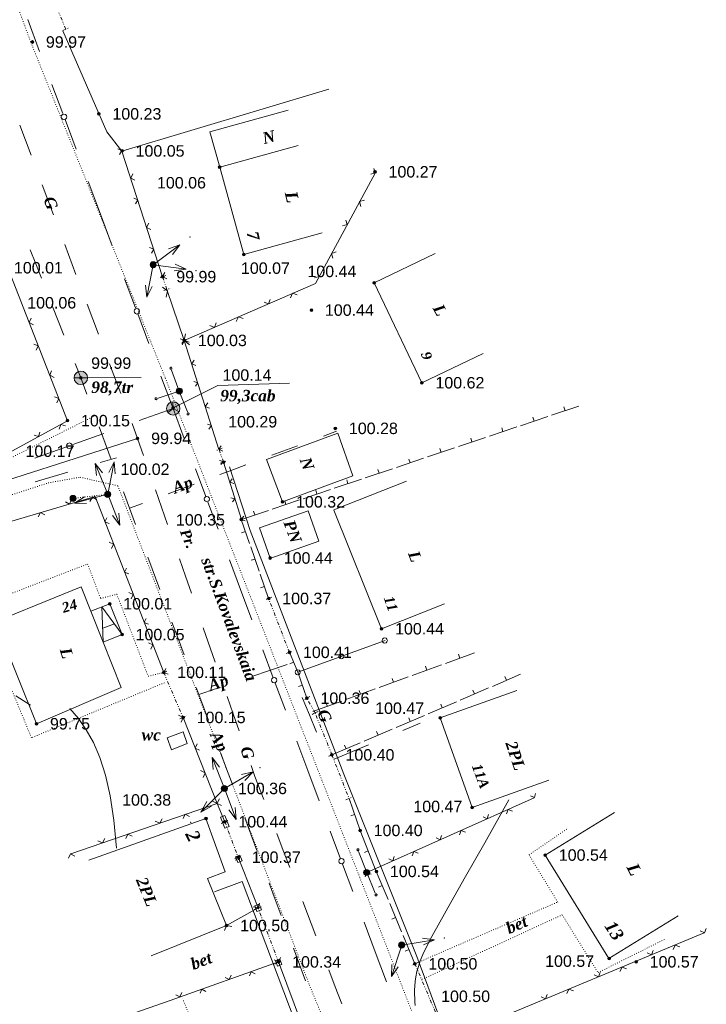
# Model space of a CAD drawing. Header units: millimetres. Extents: x 9396 to 25236, y 15106 to 31102.
# Tile 138 of 256: x 11531 to 11632, y 16259 to 16405. Entities that reach past the tile are written whole.
import ezdxf
from ezdxf.enums import TextEntityAlignment as Align

# ---------------------------------------------------------------- set-up
doc = ezdxf.new("R2010")
doc.units = ezdxf.units.MM
for name, pattern in [('DIVIDE', [1.25, 0.5, -0.25, 0, -0.25, 0, -0.25]), ('DOT', [0.25, 0, -0.25]), ('HIDDEN', [0.375, 0.25, -0.125])]:
    doc.linetypes.add(name, pattern=pattern)
for name, color, linetype, lineweight, true_color in [('1001010', 7, 'Continuous', 9, 0x000000), ('10010110', 7, 'Continuous', 20, 0xa25100), ('1006010', 7, 'DOT', 9, 0x000000), ('1060000', 7, 'Continuous', 9, 0x000000), ('1070000', 7, 'DOT', 9, 0x000000), ('2030012', 7, 'Continuous', 9, 0x000000), ('21100200', 7, 'HIDDEN', 0, 0x800080), ('3000105', 7, 'DIVIDE', 9, 0x000000), ('3000113', 7, 'Continuous', 9, 0x000000), ('3000130', 7, 'Continuous', 9, 0x000000), ('3000140', 7, 'Continuous', 9, 0x000000), ('3000220', 7, 'Continuous', 9, 0x000000), ('3000260', 7, 'Continuous', 9, 0x000000), ('5010210', 7, 'Continuous', 20, 0x008000), ('5010420', 7, 'Continuous', 9, 0x000000), ('6011210', 1, 'Continuous', 9, 0xff0000), ('8010110', 7, 'Continuous', 20, 0x0080ff), ('8010120', 7, 'Continuous', 20, 0x0080ff), ('9010110', 7, 'Continuous', 9, 0x000000), ('9010120', 7, 'Continuous', 20, 0x000000), ('9010200', 7, 'Continuous', 9, 0x000000)]:
    doc.layers.add(name, color=color, linetype=linetype, lineweight=lineweight, true_color=true_color)
doc.styles.add('1', font='timesbi.ttf', dxfattribs={"height": 0.00127})
doc.styles.add('10', font='timesbi.ttf', dxfattribs={"height": 0.001481})
doc.styles.add('12', font='timesbi.ttf', dxfattribs={"height": 0.001693})
doc.styles.add('2', font='timesbi.ttf', dxfattribs={"height": 0.001693})
doc.styles.add('3', font='timesbi.ttf', dxfattribs={"height": 0.001693})
doc.styles.add('9', font='timesbi.ttf', dxfattribs={"height": 0.001693})
doc.styles.add('F2', font='arial.ttf', dxfattribs={"height": 0.001693})

# ---------------------------------------------------------------- blocks, each defined once
blk = doc.blocks.new('SYMBOL21100200')
at = {"true_color": 0x800080}
h = blk.add_hatch(color=216, dxfattribs=at)
edge = h.paths.add_edge_path()
edge.add_arc((0, 0), 0.1, 0, 360)
at = {"color": 216, "linetype": 'Continuous', "lineweight": 0, "true_color": 0x800080}
blk.add_circle((0, 0), 0.1, dxfattribs=at)
blk = doc.blocks.new('SYMBOL9010200')
at = {"true_color": 0xffffff}
h = blk.add_hatch(color=7, dxfattribs=at)
edge = h.paths.add_edge_path()
edge.add_arc((0.01, 0), 0.495, 0, 360)
at = {"color": 18, "linetype": 'Continuous', "lineweight": 0, "true_color": 0x000000, "flags": 128}
for points in [[(0.0025, 0.0025), (-0.3845, -0.3005)], [(0.0025, 0.007), (-0.007, 0.495)], [(0.005, 0), (0.44, -0.238)]]:
    blk.add_lwpolyline(points, dxfattribs=at)
at = {"color": 18, "linetype": 'Continuous', "lineweight": 0, "true_color": 0x000000}
blk.add_circle((0.01, 0), 0.495, dxfattribs=at)
blk = doc.blocks.new('SYMBOL5010420')
at = {"true_color": 0xffffff}
h = blk.add_hatch(color=7, dxfattribs=at)
edge = h.paths.add_edge_path()
edge.add_arc((0, 0), 0.5, 0, 360)
at = {"color": 18, "linetype": 'Continuous', "lineweight": 9, "true_color": 0x000000, "flags": 128}
blk.add_lwpolyline([(-0.5, 0), (0.5, 0)], dxfattribs=at)
at = {"color": 18, "linetype": 'Continuous', "lineweight": 9, "true_color": 0x000000}
blk.add_circle((0, 0), 0.5, dxfattribs=at)
blk = doc.blocks.new('SYMBOL2030012')
at = {"true_color": 0xffffff}
h = blk.add_hatch(color=7, dxfattribs=at)
edge = h.paths.add_edge_path()
edge.add_arc((0, 0), 0.225, 0, 360)
at = {"true_color": 0x000000}
h = blk.add_hatch(color=18, dxfattribs=at)
edge = h.paths.add_edge_path()
edge.add_arc((0, 0), 0.05, 0, 360)
at = {"color": 18, "linetype": 'Continuous', "lineweight": 0, "true_color": 0x000000}
for radius in [0.225, 0.05]:
    blk.add_circle((0, 0), radius, dxfattribs=at)

msp = doc.modelspace()

# ---------------------------------------------------------------- linework, layer by layer
at = {"layer": '1001010', "color": 253}
for p, q in [((11571.91, 16386.1), (11560.35, 16382.9)), ((11560.35, 16382.9), (11563.92, 16369.96)), ((11575.49, 16373.16), (11563.92, 16369.96)), ((11539.84, 16351.74), (11548.77, 16351.8)), ((11577.21, 16332.25), (11587.93, 16336.48)), ((11584.24, 16314.66), (11577.19, 16332.21)), ((11567.8, 16325.11), (11566.23, 16329.6)), ((11574.98, 16327.62), (11567.73, 16325.07)), ((11544.11, 16318.36), (11541.32, 16317.25)), ((11541.32, 16317.25), (11543.13, 16312.69)), ((11545.92, 16313.8), (11544.11, 16318.36)), ((11593.55, 16318.33), (11584.24, 16314.66)), ((11533.24, 16300.74), (11527.21, 16315.75)), ((11543.08, 16314.74), (11544.83, 16315.38)), ((11545.92, 16313.8), (11543.13, 16312.69)), ((11543.13, 16312.69), (11545.79, 16306)), ((11533.28, 16300.62), (11545.79, 16306)), ((11558.31, 16286.62), (11541, 16280.44)), ((11561.15, 16278.72), (11558.31, 16286.62)), ((11561.15, 16278.72), (11558.55, 16277.76)), ((11561.35, 16270.8), (11558.55, 16277.76)), ((11561.35, 16270.8), (11550.22, 16266.32))]:
    msp.add_line(p, q, dxfattribs=at)
for points in [[(11570.47, 16391.3, 0), (11558.91, 16388.1, 0), (11560.35, 16382.9, 0)], [(11599.23, 16355.34, 0), (11590.21, 16351.03, 0), (11583.14, 16365.79, 0), (11592.16, 16370.11, 0)], [(11569.61, 16333.41, 0), (11567.27, 16339.68, 0), (11577.77, 16343.57, 0)], [(11577.77, 16343.57, 0), (11580.02, 16337.25, 0), (11569.61, 16333.41, 0)], [(11574.98, 16327.62, 0), (11573.41, 16332.11, 0), (11566.23, 16329.6, 0)], [(11523.66, 16314.28, 0), (11539.88, 16320.87, 0), (11541.32, 16317.25, 0)], [(11545.92, 16313.8, 0), (11542.96, 16317.89, 0), (11543.13, 16312.69, 0)], [(11608.95, 16292.26, 0), (11597.64, 16288.23, 0), (11592.92, 16301.49, 0), (11604.22, 16305.52, 0)], [(11553.25, 16296.79, 0), (11552.57, 16298.55, 0), (11554.96, 16299.42, 0)], [(11554.96, 16299.42, 0), (11555.56, 16297.71, 0), (11553.25, 16296.79, 0)], [(11628.05, 16272.24, 0), (11617.83, 16265.94, 0), (11608.42, 16281.22, 0), (11618.63, 16287.52, 0)]]:
    msp.add_polyline3d(points, dxfattribs=at)
at = {"layer": '10010110'}
for points in [[(11530.25, 16304.76, 0), (11532.41, 16303.39, 0)], [(11538.23, 16302.86, 0), (11539.48, 16301.4, 0), (11540.64, 16299.74, 0), (11541.71, 16297.84, 0), (11542.66, 16295.61, 0), (11543.49, 16293.01, 0), (11544.18, 16289.95, 0), (11544.73, 16286.37, 0), (11545.11, 16282.22, 0)], [(11603.05, 16289.36, 0), (11599.49, 16283.04, 0), (11596.66, 16278.04, 0), (11594.49, 16274.19, 0), (11592.86, 16271.29, 0), (11591.69, 16269.16, 0), (11590.88, 16267.63, 0), (11590.34, 16266.5, 0), (11589.97, 16265.6, 0), (11589.69, 16264.77, 0), (11589.47, 16263.99, 0), (11589.32, 16263.24, 0), (11589.21, 16262.54, 0), (11589.15, 16261.87, 0), (11589.12, 16261.23, 0), (11589.12, 16260.63, 0), (11589.14, 16260.06, 0), (11589.17, 16259.52, 0), (11589.22, 16258.98, 0)]]:
    msp.add_polyline3d(points, dxfattribs=at)
at = {"layer": '1006010', "color": 253}
msp.add_line((11538.69, 16333.93), (11543.82, 16334.53), dxfattribs=at)
at = {"layer": '1060000', "color": 253}
msp.add_polyline3d([(11553.47, 16347.33, 0), (11560.07, 16350.62, 0), (11570.66, 16350.96, 0)], dxfattribs=at)
at = {"layer": '1070000', "color": 253}
for p, q in [((11581.03, 16277.9), (11552.27, 16351.81)), ((11545.31, 16335.78), (11573.61, 16261.97)), ((11520.29, 16316.3), (11540.84, 16324.23)), ((11613.36, 16194.61), (11581.03, 16277.9)), ((11607.54, 16179), (11573.61, 16261.97))]:
    msp.add_line(p, q, dxfattribs=at)
for points in [[(11552.27, 16351.81, 0), (11532.43, 16401.41, 0), (11521.68, 16430.48, 0)], [(11541.81, 16346.08, 0), (11526.06, 16338.21, 0), (11503.35, 16330.94, 0), (11456.12, 16316.3, 0)], [(11516.4, 16330.14, 0), (11535.03, 16336.22, 0), (11539.73, 16337.06, 0), (11545.31, 16335.78, 0)], [(11540.84, 16324.23, 0), (11542.76, 16319.13, 0), (11545.15, 16319.77, 0), (11549.78, 16307.64, 0), (11552.07, 16308.21, 0)], [(11552.17, 16306.68, 0), (11532.55, 16298.55, 0), (11529.2, 16306.68, 0), (11526.16, 16307, 0), (11523.93, 16307.16, 0)], [(11589.17, 16265.15, 0), (11610.26, 16274.27, 0), (11606.03, 16281.23, 0), (11611.66, 16285.12, 0)], [(11590.22, 16262.85, 0), (11610.92, 16272.37, 0), (11616.22, 16263.84, 0), (11626.15, 16268.81, 0)], [(11574.24, 16251.44, 0), (11559.92, 16247.26, 0), (11554.89, 16259.96, 0)]]:
    msp.add_polyline3d(points, dxfattribs=at)
at = {"layer": '3000105', "color": 253}
for p, q in [((11537.63, 16403.27, 1.13), (11534.48, 16410.63, 9.51)), ((11537.17, 16403.07, 5.32), (11538.18, 16403.5, 5.32)), ((11552.38, 16366.86), (11551.34, 16366.5)), ((11552.56, 16364.81), (11551.91, 16366.69)), ((11552.09, 16364.64), (11553.13, 16365)), ((11560.7, 16341.34), (11559.67, 16340.96)), ((11560.91, 16339.3), (11560.23, 16341.17)), ((11560.44, 16339.13), (11561.47, 16339.5)), ((11568.02, 16319.33), (11567, 16318.93)), ((11570.64, 16311.18), (11567.56, 16319.15)), ((11570.17, 16311), (11571.2, 16311.4)), ((11552.53, 16308.41), (11551.52, 16307.98)), ((11552.07, 16308.21), (11554.94, 16301.55)), ((11573.65, 16304.63), (11572.69, 16304.1)), ((11574.42, 16302.23), (11573.21, 16304.39)), ((11554.48, 16301.35), (11555.49, 16301.79)), ((11574.89, 16302.42), (11573.86, 16302.01)), ((11573.99, 16301.99), (11574.94, 16302.52)), ((11576.92, 16296.02), (11574.42, 16302.23)), ((11577.39, 16296.21), (11576.36, 16295.81)), ((11576.46, 16295.84), (11577.48, 16296.25)), ((11576.92, 16296.02), (11579.44, 16289.58)), ((11578.97, 16289.4), (11579.99, 16289.8)), ((11561.56, 16286.3), (11560.53, 16285.92)), ((11561.1, 16286.13), (11563.07, 16280.89)), ((11562.6, 16280.71), (11563.63, 16281.1)), ((11566.48, 16273.58), (11565.45, 16273.19)), ((11569.03, 16265.42), (11566.01, 16273.4)), ((11568.56, 16265.24), (11569.59, 16265.63)), ((11589.63, 16265.34), (11588.61, 16264.91)), ((11589.17, 16265.15), (11592.98, 16256.15))]:
    msp.add_line(p, q, dxfattribs=at)
at = {"layer": '3000113', "color": 253}
msp.add_polyline3d([(11537.16, 16403.03, 9.51), (11543.69, 16388.1, 9.51), (11545.91, 16385.27, 9.51), (11576.47, 16394.41, 9.51)], dxfattribs=at)
at = {"layer": '3000130', "color": 253}
for p, q in [((11561.1, 16286.13), (11559.96, 16288.86)), ((11560.54, 16285.9), (11560.77, 16286)), ((11566.01, 16273.4), (11563.07, 16280.89)), ((11562.61, 16280.44), (11562.84, 16280.53)), ((11565.45, 16273.18), (11565.69, 16273.27)), ((11568.5, 16265.11), (11568.74, 16265.2)), ((11574.24, 16251.44), (11569.03, 16265.42))]:
    msp.add_line(p, q, dxfattribs=at)
for points in [[(11561.75, 16285.46, 0), (11561.08, 16287.07, 0), (11560.44, 16286.8, 0), (11561.1, 16285.19, 0), (11561.75, 16285.46, 0)], [(11561.09, 16285.94, 0), (11561.19, 16285.97, 0), (11561.26, 16286.04, 0), (11561.28, 16286.13, 0), (11561.26, 16286.23, 0), (11561.19, 16286.29, 0), (11561.09, 16286.32, 0), (11561, 16286.29, 0), (11560.93, 16286.23, 0), (11560.91, 16286.13, 0), (11560.93, 16286.04, 0), (11561, 16285.97, 0), (11561.09, 16285.94, 0)], [(11563.66, 16280.36, 0), (11563.32, 16281.21, 0), (11562.67, 16280.95, 0), (11563, 16280.1, 0), (11563.66, 16280.36, 0)], [(11563.16, 16280.54, 0), (11563.22, 16280.55, 0), (11563.26, 16280.6, 0), (11563.28, 16280.65, 0), (11563.26, 16280.71, 0), (11563.22, 16280.76, 0), (11563.16, 16280.77, 0), (11563.11, 16280.76, 0), (11563.06, 16280.71, 0), (11563.05, 16280.65, 0), (11563.06, 16280.6, 0), (11563.11, 16280.55, 0), (11563.16, 16280.54, 0)], [(11566.5, 16273.11, 0), (11566.17, 16273.95, 0), (11565.52, 16273.7, 0), (11565.85, 16272.85, 0), (11566.5, 16273.11, 0)], [(11566.01, 16273.29, 0), (11566.07, 16273.3, 0), (11566.11, 16273.34, 0), (11566.13, 16273.4, 0), (11566.11, 16273.46, 0), (11566.07, 16273.5, 0), (11566.01, 16273.52, 0), (11565.95, 16273.5, 0), (11565.91, 16273.46, 0), (11565.9, 16273.4, 0), (11565.91, 16273.34, 0), (11565.95, 16273.3, 0), (11566.01, 16273.29, 0)], [(11569.54, 16265.04, 0), (11569.24, 16265.85, 0), (11568.59, 16265.6, 0), (11568.89, 16264.79, 0), (11569.54, 16265.04, 0)], [(11569.07, 16265.21, 0), (11569.12, 16265.22, 0), (11569.16, 16265.27, 0), (11569.18, 16265.32, 0), (11569.16, 16265.38, 0), (11569.12, 16265.42, 0), (11569.07, 16265.43, 0), (11569.01, 16265.42, 0), (11568.97, 16265.38, 0), (11568.95, 16265.32, 0), (11568.97, 16265.27, 0), (11569.01, 16265.22, 0), (11569.07, 16265.21, 0)]]:
    msp.add_polyline3d(points, close=True, dxfattribs=at)
at = {"layer": '3000140', "color": 253}
msp.add_line((11571.88, 16308.23), (11584.79, 16312.94), dxfattribs=at)
for points in [[(11584.73, 16312.55, 0), (11584.92, 16312.6, 0), (11585.05, 16312.74, 0), (11585.1, 16312.92, 0), (11585.05, 16313.11, 0), (11584.92, 16313.25, 0), (11584.73, 16313.3, 0), (11584.54, 16313.25, 0), (11584.4, 16313.11, 0), (11584.35, 16312.92, 0), (11584.4, 16312.74, 0), (11584.54, 16312.6, 0), (11584.73, 16312.55, 0)], [(11578.3, 16310.2, 0), (11578.49, 16310.25, 0), (11578.63, 16310.39, 0), (11578.68, 16310.58, 0), (11578.63, 16310.76, 0), (11578.49, 16310.9, 0), (11578.3, 16310.95, 0), (11578.12, 16310.9, 0), (11577.98, 16310.76, 0), (11577.93, 16310.58, 0), (11577.98, 16310.39, 0), (11578.12, 16310.25, 0), (11578.3, 16310.2, 0)], [(11571.88, 16307.86, 0), (11572.07, 16307.91, 0), (11572.2, 16308.04, 0), (11572.25, 16308.23, 0), (11572.2, 16308.42, 0), (11572.07, 16308.56, 0), (11571.88, 16308.61, 0), (11571.69, 16308.56, 0), (11571.55, 16308.42, 0), (11571.5, 16308.23, 0), (11571.55, 16308.04, 0), (11571.69, 16307.91, 0), (11571.88, 16307.86, 0)]]:
    msp.add_polyline3d(points, close=True, dxfattribs=at)
at = {"layer": '3000220', "color": 253}
for p, q in [((11609.33, 16346.22), (11613.36, 16347.57)), ((11611.34, 16346.89), (11611.15, 16347.46)), ((11604.75, 16344.67), (11608.78, 16346.03)), ((11606.76, 16345.35), (11606.57, 16345.92)), ((11600.17, 16343.13), (11604.2, 16344.49)), ((11602.18, 16343.81), (11601.99, 16344.38)), ((11595.59, 16341.59), (11599.62, 16342.95)), ((11597.6, 16342.27), (11597.41, 16342.84)), ((11591.01, 16340.05), (11595.04, 16341.41)), ((11593.03, 16340.73), (11592.83, 16341.3)), ((11586.43, 16338.51), (11590.46, 16339.86)), ((11588.45, 16339.18), (11588.25, 16339.75)), ((11581.85, 16336.96), (11585.88, 16338.32)), ((11583.87, 16337.64), (11583.68, 16338.21)), ((11577.27, 16335.42), (11581.3, 16336.78)), ((11579.29, 16336.1), (11579.1, 16336.67)), ((11572.69, 16333.88), (11576.72, 16335.24)), ((11574.71, 16334.56), (11574.52, 16335.13)), ((11568.11, 16332.34), (11572.14, 16333.7)), ((11570.13, 16333.02), (11569.94, 16333.59)), ((11563.54, 16330.8), (11567.56, 16332.15)), ((11565.55, 16331.48), (11565.36, 16332.04)), ((11564.76, 16327.24), (11563.53, 16330.8)), ((11564.15, 16329.02), (11563.58, 16328.82)), ((11566.16, 16323.19), (11564.93, 16326.75)), ((11565.55, 16324.97), (11564.98, 16324.78)), ((11567.56, 16319.15), (11566.33, 16322.71)), ((11566.94, 16320.93), (11566.38, 16320.73)), ((11571.88, 16308.23), (11570.64, 16311.19)), ((11593.67, 16309.54, 3), (11597.98, 16311.11, 3)), ((11595.82, 16310.33, 3), (11595.62, 16310.89, 3)), ((11571.26, 16309.71), (11570.71, 16309.48)), ((11588.78, 16307.76, 3), (11593.08, 16309.33, 3)), ((11590.93, 16308.54, 3), (11590.72, 16309.11, 3)), ((11573.21, 16304.39), (11571.88, 16308.23)), ((11583.88, 16305.98, 3), (11588.19, 16307.54, 3)), ((11586.03, 16306.76, 3), (11585.83, 16307.32, 3)), ((11600.61, 16306.15), (11604.78, 16307.93)), ((11602.7, 16307.04), (11602.46, 16307.59)), ((11572.55, 16306.31), (11571.98, 16306.12)), ((11578.99, 16304.19, 3), (11583.29, 16305.76, 3)), ((11595.87, 16304.13), (11600.04, 16305.91)), ((11581.14, 16304.98, 3), (11580.93, 16305.54, 3)), ((11597.96, 16305.02), (11597.72, 16305.57)), ((11574.09, 16302.41, 3), (11578.4, 16303.98, 3)), ((11576.24, 16303.19, 3), (11576.04, 16303.76, 3)), ((11591.14, 16302.1), (11595.3, 16303.88)), ((11593.22, 16302.99), (11592.98, 16303.54)), ((11586.4, 16300.08), (11590.57, 16301.86)), ((11588.48, 16300.97), (11588.25, 16301.52)), ((11581.66, 16298.05), (11585.83, 16299.83)), ((11583.74, 16298.94), (11583.51, 16299.49)), ((11576.92, 16296.03), (11581.09, 16297.81)), ((11579.01, 16296.92), (11578.77, 16297.47)), ((11581.09, 16284.86), (11579.44, 16289.58)), ((11580.26, 16287.22), (11579.69, 16287.02)), ((11583.47, 16278.81), (11581.09, 16284.86)), ((11582.28, 16281.83), (11581.72, 16281.61)), ((11585.21, 16274.63), (11583.47, 16278.81)), ((11584.34, 16276.72), (11583.79, 16276.49)), ((11587.19, 16269.89), (11585.45, 16274.07)), ((11586.32, 16271.98), (11585.77, 16271.75)), ((11589.16, 16265.15), (11587.43, 16269.32)), ((11588.3, 16267.24), (11587.74, 16267))]:
    msp.add_line(p, q, dxfattribs=at)
at = {"layer": '3000260', "color": 253}
for p, q in [((11551.91, 16366.69), (11545.91, 16385.27)), ((11555.12, 16357.27), (11552.56, 16364.81)), ((11560.23, 16341.17), (11555.12, 16357.27)), ((11563.54, 16330.79), (11560.91, 16339.3)), ((11554.94, 16301.55), (11559.96, 16288.86)), ((11582.05, 16278.64), (11606.77, 16289.67)), ((11559.96, 16288.86), (11538.37, 16281.39)), ((11561.35, 16270.8), (11566.01, 16273.4)), ((11596.23, 16254.91), (11631.9, 16269.7))]:
    msp.add_line(p, q, dxfattribs=at)
for points in [[(11521.45, 16338.7, 0), (11529.66, 16340.89, 0), (11537.86, 16345.41, 0), (11518.38, 16395.32, 0)], [(11545.55, 16384.76, 0), (11545.89, 16385.33, 0), (11545.28, 16385.58, 0)], [(11547.82, 16380.97, 0), (11547.2, 16381.28, 0), (11547.53, 16381.88, 0)], [(11555.12, 16357.27, 0), (11574.47, 16365.71, 0), (11583.29, 16381.99, 0)], [(11582.64, 16381.85, 0), (11583.32, 16382.05, 0), (11583.11, 16382.71, 0)], [(11547.9, 16377.47, 0), (11548.24, 16378.05, 0), (11547.64, 16378.29, 0)], [(11581.19, 16377.06, 0), (11581.01, 16377.79, 0), (11581.71, 16378.02, 0)], [(11550.18, 16373.68, 0), (11549.55, 16373.99, 0), (11549.88, 16374.59, 0)], [(11578.49, 16374.19, 0), (11579.17, 16374.39, 0), (11578.96, 16375.05, 0)], [(11550.26, 16370.19, 0), (11550.6, 16370.76, 0), (11549.99, 16371.01, 0)], [(11577.04, 16369.41, 0), (11576.86, 16370.13, 0), (11577.56, 16370.36, 0)], [(11552.53, 16366.39, 0), (11551.91, 16366.71, 0), (11552.24, 16367.31, 0)], [(11574.35, 16366.53, 0), (11575.02, 16366.73, 0), (11574.81, 16367.39, 0)], [(11552.42, 16363.68, 0), (11552.63, 16364.6, 0), (11551.91, 16365.16, 0)], [(11570.79, 16363.56, 0), (11571.1, 16364.24, 0), (11571.78, 16363.99, 0)], [(11566.89, 16362.95, 0), (11567.55, 16362.7, 0), (11567.79, 16363.34, 0)], [(11532.86, 16359.6, 0), (11532.2, 16359.92, 0), (11532.48, 16360.58, 0)], [(11558.91, 16359.47, 0), (11559.57, 16359.21, 0), (11559.81, 16359.86, 0)], [(11562.8, 16360.08, 0), (11563.11, 16360.76, 0), (11563.8, 16360.51, 0)], [(11555.87, 16356.61, 0), (11555.11, 16357.29, 0), (11555.31, 16358.26, 0)], [(11533.25, 16355.83, 0), (11533.55, 16356.46, 0), (11532.91, 16356.71, 0)], [(11554.74, 16356.82, 0), (11555.1, 16357.33, 0), (11554.51, 16357.53, 0)], [(11554.82, 16356.6, 0), (11555.13, 16357.28, 0), (11555.82, 16357.03, 0)], [(11556.82, 16353.57, 0), (11556.22, 16353.82, 0), (11556.57, 16354.36, 0)], [(11535.9, 16351.82, 0), (11535.24, 16352.14, 0), (11535.52, 16352.79, 0)], [(11556.75, 16350.5, 0), (11557.11, 16351.01, 0), (11556.52, 16351.21, 0)], [(11536.29, 16348.05, 0), (11536.58, 16348.68, 0), (11535.95, 16348.93, 0)], [(11558.83, 16347.25, 0), (11558.22, 16347.5, 0), (11558.58, 16348.04, 0)], [(11558.75, 16344.18, 0), (11559.11, 16344.69, 0), (11558.53, 16344.89, 0)], [(11532.95, 16343.28, 0), (11533.61, 16343.07, 0), (11533.77, 16343.73, 0)], [(11536.63, 16344.17, 0), (11536.86, 16344.86, 0), (11537.55, 16344.67, 0)], [(11560.83, 16340.93, 0), (11560.23, 16341.18, 0), (11560.58, 16341.72, 0)], [(11560.5, 16338.92, 0), (11560.88, 16339.38, 0), (11560.31, 16339.54, 0)], [(11562.41, 16336.11, 0), (11561.83, 16336.32, 0), (11562.2, 16336.8, 0)], [(11510.94, 16325.04, 0), (11541.93, 16334.2, 0), (11552.07, 16308.21, 0)], [(11537.57, 16333.43, 0), (11538.15, 16333.09, 0), (11538.43, 16333.69, 0)], [(11541.19, 16333.47, 0), (11541.54, 16334.09, 0), (11542.15, 16333.75, 0)], [(11562.21, 16333.41, 0), (11562.58, 16333.87, 0), (11562.01, 16334.03, 0)], [(11533.55, 16331.2, 0), (11533.89, 16331.83, 0), (11534.5, 16331.49, 0)], [(11543.69, 16331.06, 0), (11543.39, 16330.45, 0), (11544.02, 16330.22, 0)], [(11564.12, 16330.6, 0), (11563.53, 16330.8, 0), (11563.91, 16331.29, 0)], [(11544.03, 16327.44, 0), (11544.68, 16327.15, 0), (11544.39, 16326.52, 0)], [(11546.59, 16323.63, 0), (11546.29, 16323.02, 0), (11546.92, 16322.79, 0)], [(11546.93, 16320.02, 0), (11547.58, 16319.72, 0), (11547.29, 16319.09, 0)], [(11549.49, 16316.2, 0), (11549.19, 16315.59, 0), (11549.82, 16315.36, 0)], [(11549.83, 16312.59, 0), (11550.48, 16312.29, 0), (11550.19, 16311.66, 0)], [(11552.39, 16308.77, 0), (11552.09, 16308.16, 0), (11552.71, 16307.94, 0)], [(11554.27, 16301.88, 0), (11554.94, 16301.54, 0), (11554.67, 16300.86, 0)], [(11557.02, 16297.65, 0), (11556.74, 16297, 0), (11557.38, 16296.73, 0)], [(11557.5, 16293.7, 0), (11558.18, 16293.37, 0), (11557.91, 16292.68, 0)], [(11606.22, 16289.98, 0), (11606.82, 16289.7, 0), (11607, 16290.33, 0)], [(11560.32, 16289.52, 0), (11559.95, 16288.86, 0), (11559.27, 16289.16, 0)], [(11560.26, 16289.47, 0), (11559.98, 16288.82, 0), (11560.62, 16288.55, 0)], [(11555.89, 16286.93, 0), (11555.24, 16287.24, 0), (11554.94, 16286.6, 0)], [(11599.25, 16286.87, 0), (11599.86, 16286.59, 0), (11600.04, 16287.22, 0)], [(11602.71, 16287.32, 0), (11602.95, 16287.97, 0), (11603.58, 16287.71, 0)], [(11551.86, 16286.59, 0), (11551.48, 16285.94, 0), (11550.8, 16286.23, 0)], [(11547.43, 16284, 0), (11546.78, 16284.31, 0), (11546.47, 16283.67, 0)], [(11592.29, 16283.76, 0), (11592.9, 16283.49, 0), (11593.08, 16284.11, 0)], [(11595.75, 16284.21, 0), (11595.99, 16284.86, 0), (11596.62, 16284.6, 0)], [(11543.4, 16283.67, 0), (11543.02, 16283.01, 0), (11542.34, 16283.3, 0)], [(11538.96, 16281.07, 0), (11538.31, 16281.38, 0), (11538.01, 16280.74, 0)], [(11585.33, 16280.66, 0), (11585.93, 16280.38, 0), (11586.11, 16281.01, 0)], [(11588.78, 16281.1, 0), (11589.02, 16281.76, 0), (11589.65, 16281.49, 0)], [(11581.82, 16278, 0), (11582.06, 16278.65, 0), (11582.69, 16278.38, 0)], [(11565.28, 16273.56, 0), (11566, 16273.4, 0), (11566.21, 16274.09, 0)], [(11561.07, 16270.07, 0), (11561.36, 16270.81, 0), (11562.12, 16270.65, 0)], [(11631.32, 16270, 0), (11631.96, 16269.72, 0), (11632.2, 16270.36, 0)], [(11627.29, 16267.25, 0), (11627.6, 16267.92, 0), (11628.27, 16267.65, 0)], [(11623.48, 16266.75, 0), (11624.12, 16266.47, 0), (11624.36, 16267.11, 0)], [(11569.03, 16265.42, 0), (11553.01, 16259.72, 0), (11528.6, 16251.21, 0)], [(11569.31, 16266.06, 0), (11569.02, 16265.42, 0), (11568.41, 16265.73, 0)], [(11562.04, 16263.47, 0), (11561.74, 16262.83, 0), (11561.13, 16263.14, 0)], [(11565.56, 16263.66, 0), (11564.97, 16263.98, 0), (11564.74, 16263.37, 0)], [(11615.64, 16263.5, 0), (11616.28, 16263.22, 0), (11616.52, 16263.86, 0)], [(11619.45, 16264, 0), (11619.76, 16264.67, 0), (11620.43, 16264.4, 0)], [(11554.77, 16260.88, 0), (11554.47, 16260.24, 0), (11553.86, 16260.55, 0)], [(11558.28, 16261.07, 0), (11557.7, 16261.39, 0), (11557.47, 16260.78, 0)], [(11607.8, 16260.25, 0), (11608.44, 16259.97, 0), (11608.68, 16260.62, 0)], [(11611.61, 16260.75, 0), (11611.92, 16261.42, 0), (11612.59, 16261.15, 0)]]:
    msp.add_polyline3d(points, dxfattribs=at)
at = {"layer": '5010210'}
for p, q in [((11533.17, 16368.58), (11532.34, 16370.68)), ((11534.01, 16366.48), (11533.17, 16368.58)), ((11535.67, 16362.27), (11537.34, 16358.06)), ((11539.84, 16351.75), (11539.01, 16353.85)), ((11539.84, 16351.75), (11540.74, 16349.34)), ((11544.32, 16339.7), (11542.53, 16344.52)), ((11577.57, 16343.86, 23.62), (11575.66, 16343.15, 23.62)), ((11568.02, 16340.3, 23.62), (11571.84, 16341.72, 23.62)), ((11545.09, 16339.94), (11542.69, 16339.23)), ((11533.11, 16336.39), (11537.9, 16337.81)), ((11562.29, 16338.17, 23.62), (11560.38, 16337.46, 23.62)), ((11564.2, 16338.88, 23.62), (11562.29, 16338.17, 23.62)), ((11546.12, 16334.89), (11547.01, 16332.48)), ((11552.74, 16334.61, 23.62), (11556.56, 16336.03, 23.62)), ((11548.92, 16333.19, 23.62), (11547.01, 16332.48, 23.62)), ((11547.01, 16332.48), (11547.91, 16330.07)), ((11551.5, 16320.44), (11549.71, 16325.25)), ((11553.29, 16315.62), (11554.19, 16313.21)), ((11554.19, 16313.21), (11555.09, 16310.8)), ((11570.33, 16309.37), (11565.1, 16307.6)), ((11558.67, 16301.17), (11556.88, 16305.99)), ((11557.27, 16304.94), (11559.88, 16305.82)), ((11572.54, 16304.48), (11573.6, 16301.93)), ((11573.6, 16301.93), (11574.66, 16299.39)), ((11587.41, 16299.63), (11589.96, 16300.7)), ((11582.32, 16297.51), (11577.23, 16295.38)), ((11560.47, 16296.35), (11561.37, 16293.94)), ((11561.37, 16293.94), (11562.26, 16291.53)), ((11565.85, 16281.9), (11564.06, 16286.72)), ((11567.64, 16277.08), (11568.54, 16274.67)), ((11568.54, 16274.67), (11569.44, 16272.27)), ((11573.03, 16262.63), (11571.23, 16267.45))]:
    msp.add_line(p, q, dxfattribs=at)
at = {"layer": '6011210'}
for p, q in [((11550.52, 16368.47), (11554.44, 16371.41)), ((11550.52, 16368.47), (11549.57, 16363.66)), ((11550.52, 16368.47), (11555.38, 16367.81)), ((11543.82, 16334.54), (11541.96, 16339.07)), ((11543.82, 16334.53), (11544.77, 16339.34)), ((11543.61, 16334.51), (11538.88, 16333.22)), ((11543.82, 16334.54), (11545.62, 16329.98)), ((11561.03, 16291.05), (11559.23, 16295.61)), ((11561.03, 16291.05), (11565.27, 16293.52)), ((11561.03, 16291.05), (11557.58, 16287.57)), ((11561.03, 16291.05), (11562.79, 16286.48)), ((11587.22, 16267.92), (11585.7, 16263.26)), ((11587.22, 16267.92), (11592.06, 16268.7))]:
    msp.add_line(p, q, dxfattribs=at)
for points in [[(11552.78, 16370.79, 0), (11554.44, 16371.41, 0), (11554.44, 16371.41, 0), (11553.38, 16369.99, 0)], [(11553.76, 16368.53, 0), (11555.38, 16367.81, 0), (11555.38, 16367.81, 0), (11553.63, 16367.54, 0)], [(11550.39, 16365.23, 0), (11549.57, 16363.66, 0), (11549.57, 16363.66, 0), (11549.41, 16365.42, 0)], [(11542.14, 16337.31, 0), (11541.96, 16339.07, 0), (11541.96, 16339.07, 0), (11543.06, 16337.69, 0)], [(11543.95, 16337.77, 0), (11544.77, 16339.34, 0), (11544.77, 16339.34, 0), (11544.93, 16337.57, 0)], [(11540.65, 16333.18, 0), (11538.88, 16333.22, 0), (11538.88, 16333.22, 0), (11540.39, 16334.15, 0)], [(11545.46, 16331.75, 0), (11545.62, 16329.98, 0), (11545.62, 16329.98, 0), (11544.53, 16331.38, 0)], [(11559.39, 16293.84, 0), (11559.23, 16295.61, 0), (11559.23, 16295.61, 0), (11560.32, 16294.21, 0)], [(11563.55, 16293.1, 0), (11565.27, 16293.52, 0), (11565.27, 16293.52, 0), (11564.05, 16292.23, 0)], [(11559.13, 16288.43, 0), (11557.58, 16287.57, 0), (11557.58, 16287.57, 0), (11558.43, 16289.13, 0)], [(11562.65, 16288.24, 0), (11562.79, 16286.48, 0), (11562.79, 16286.48, 0), (11561.71, 16287.89, 0)], [(11590.3, 16268.92, 0), (11592.06, 16268.7, 0), (11592.06, 16268.7, 0), (11590.46, 16267.94, 0)], [(11586.71, 16264.72, 0), (11585.7, 16263.26, 0), (11585.7, 16263.26, 0), (11585.76, 16265.03, 0)]]:
    msp.add_polyline3d(points, dxfattribs=at)
for p in [(11555.98, 16372.56), (11556.84, 16367.61), (11566.29, 16294.12), (11556.08, 16286.06), (11593.54, 16268.94)]:
    msp.add_point(p, dxfattribs=at)
at = {"layer": '8010110'}
for points in [[(11518.95, 16339.06, 0), (11520.83, 16333.99, 0), (11548.22, 16342.79, 0)], [(11561.79, 16338.59, 0), (11564.86, 16329.2, 0), (11578.69, 16293.18, 0), (11589.44, 16266.21, 0), (11593.19, 16256.1, 0), (11596.1, 16257.18, 0), (11597.9, 16252.31, 0)], [(11538.13, 16229.12, 0), (11576.81, 16242.48, 0), (11563.67, 16277.31, 0), (11559.57, 16275.76, 0)]]:
    msp.add_polyline3d(points, dxfattribs=at)
at = {"layer": '8010120'}
for p, q in [((11530.84, 16389.07), (11532.5, 16384.67)), ((11534.98, 16378.06), (11534.15, 16380.26)), ((11535.81, 16375.85), (11534.98, 16378.06)), ((11537.46, 16371.44), (11539.12, 16367.04)), ((11541.6, 16360.43), (11540.77, 16362.63)), ((11542.43, 16358.22), (11541.6, 16360.43)), ((11544.09, 16353.81), (11545.74, 16349.41)), ((11548.22, 16342.8), (11547.4, 16345)), ((11549.11, 16340.25), (11548.22, 16342.8)), ((11550.87, 16335.17), (11552.63, 16330.08)), ((11555.28, 16322.45), (11554.4, 16324.99)), ((11556.16, 16319.9), (11555.28, 16322.45)), ((11557.92, 16314.82), (11559.69, 16309.73)), ((11562.33, 16302.1), (11561.45, 16304.64)), ((11563.22, 16299.56), (11562.33, 16302.1)), ((11569.73, 16281.88), (11568.77, 16284.39)), ((11570.68, 16279.36), (11569.73, 16281.88)), ((11572.6, 16274.33), (11574.52, 16269.3)), ((11577.4, 16261.75), (11576.44, 16264.27)), ((11578.36, 16259.24), (11577.4, 16261.75))]:
    msp.add_line(p, q, dxfattribs=at)
msp.add_polyline3d([(11564.98, 16294.47, 0), (11565.54, 16292.84, 0), (11566.85, 16289.42, 0)], dxfattribs=at)
at = {"layer": '9010110', "color": 253}
for p, q in [((11554.38, 16349.78), (11553.25, 16352.88)), ((11554.38, 16349.78), (11551.24, 16348.75)), ((11554.38, 16349.78), (11555.58, 16346.71)), ((11582.05, 16278.64), (11580.86, 16281.72)), ((11582.05, 16278.64), (11583.32, 16275.59))]:
    msp.add_line(p, q, dxfattribs=at)
for points in [[(11553.29, 16353.17, 0), (11553.27, 16353.24, 0), (11553.22, 16353.3, 0), (11553.14, 16353.32, 0), (11553.07, 16353.3, 0), (11553.01, 16353.24, 0), (11552.99, 16353.17, 0), (11553.01, 16353.09, 0), (11553.07, 16353.04, 0), (11553.14, 16353.02, 0), (11553.22, 16353.04, 0), (11553.27, 16353.09, 0), (11553.29, 16353.17, 0)], [(11551.11, 16348.66, 0), (11551.09, 16348.73, 0), (11551.03, 16348.79, 0), (11550.96, 16348.81, 0), (11550.88, 16348.79, 0), (11550.83, 16348.73, 0), (11550.81, 16348.66, 0), (11550.83, 16348.58, 0), (11550.88, 16348.53, 0), (11550.96, 16348.51, 0), (11551.03, 16348.53, 0), (11551.09, 16348.58, 0), (11551.11, 16348.66, 0)], [(11555.83, 16346.43, 0), (11555.81, 16346.5, 0), (11555.76, 16346.56, 0), (11555.68, 16346.58, 0), (11555.61, 16346.56, 0), (11555.55, 16346.5, 0), (11555.53, 16346.43, 0), (11555.55, 16346.35, 0), (11555.61, 16346.3, 0), (11555.68, 16346.28, 0), (11555.76, 16346.3, 0), (11555.81, 16346.35, 0), (11555.83, 16346.43, 0)], [(11580.9, 16282, 0), (11580.88, 16282.07, 0), (11580.82, 16282.13, 0), (11580.75, 16282.15, 0), (11580.67, 16282.13, 0), (11580.62, 16282.07, 0), (11580.6, 16282, 0), (11580.62, 16281.92, 0), (11580.67, 16281.87, 0), (11580.75, 16281.85, 0), (11580.82, 16281.87, 0), (11580.88, 16281.92, 0), (11580.9, 16282, 0)], [(11583.58, 16275.32, 0), (11583.56, 16275.39, 0), (11583.51, 16275.45, 0), (11583.43, 16275.47, 0), (11583.36, 16275.45, 0), (11583.3, 16275.39, 0), (11583.28, 16275.32, 0), (11583.3, 16275.24, 0), (11583.36, 16275.19, 0), (11583.43, 16275.17, 0), (11583.51, 16275.19, 0), (11583.56, 16275.24, 0), (11583.58, 16275.32, 0)]]:
    msp.add_polyline3d(points, close=True, dxfattribs=at)
at = {"layer": '9010120', "color": 253}
for p, q in [((11531.99, 16404.7), (11533.74, 16400)), ((11537.18, 16390.81), (11535.57, 16395.12)), ((11539.14, 16385.54), (11537.5, 16389.94)), ((11540.93, 16380.75), (11542.72, 16375.96)), ((11542.72, 16375.96), (11544.48, 16371.26)), ((11547.91, 16362.07), (11546.3, 16366.38)), ((11549.88, 16356.8), (11548.24, 16361.21)), ((11551.67, 16352.01), (11553.46, 16347.22)), ((11553.46, 16347.22), (11548.46, 16345.42)), ((11555.12, 16342.76), (11553.46, 16347.22)), ((11538.65, 16341.88), (11543.25, 16343.54)), ((11533.04, 16339.86), (11537.74, 16341.55)), ((11556.78, 16338.3), (11558.3, 16334.19)), ((11558.6, 16333.39), (11560.1, 16329.38)), ((11563.41, 16320.45), (11561.79, 16324.83)), ((11565.07, 16315.99), (11563.41, 16320.45)), ((11566.73, 16311.53), (11568.25, 16307.43)), ((11568.55, 16306.62), (11570.04, 16302.61)), ((11573.36, 16293.69), (11571.74, 16298.06)), ((11575.02, 16289.23), (11573.36, 16293.69)), ((11576.68, 16284.76), (11578.2, 16280.66)), ((11578.5, 16279.86), (11579.99, 16275.84)), ((11583.31, 16266.92), (11581.68, 16271.29)), ((11584.97, 16262.46), (11583.31, 16266.92))]:
    msp.add_line(p, q, dxfattribs=at)
for points in [[(11537.35, 16389.92, 0), (11537.56, 16389.98, 0), (11537.71, 16390.12, 0), (11537.76, 16390.33, 0), (11537.71, 16390.53, 0), (11537.56, 16390.68, 0), (11537.35, 16390.73, 0), (11537.15, 16390.68, 0), (11537, 16390.53, 0), (11536.95, 16390.33, 0), (11537, 16390.12, 0), (11537.15, 16389.98, 0), (11537.35, 16389.92, 0)], [(11548.09, 16361.18, 0), (11548.3, 16361.24, 0), (11548.44, 16361.39, 0), (11548.5, 16361.59, 0), (11548.44, 16361.79, 0), (11548.3, 16361.94, 0), (11548.09, 16361.99, 0), (11547.89, 16361.94, 0), (11547.74, 16361.79, 0), (11547.69, 16361.59, 0), (11547.74, 16361.39, 0), (11547.89, 16361.24, 0), (11548.09, 16361.18, 0)], [(11538.14, 16341.28, 0), (11538.35, 16341.34, 0), (11538.51, 16341.49, 0), (11538.56, 16341.7, 0), (11538.51, 16341.91, 0), (11538.35, 16342.06, 0), (11538.14, 16342.12, 0), (11537.93, 16342.06, 0), (11537.78, 16341.91, 0), (11537.73, 16341.7, 0), (11537.78, 16341.49, 0), (11537.93, 16341.34, 0), (11538.14, 16341.28, 0)], [(11558.44, 16333.45, 0), (11558.63, 16333.5, 0), (11558.78, 16333.64, 0), (11558.83, 16333.84, 0), (11558.78, 16334.03, 0), (11558.63, 16334.18, 0), (11558.44, 16334.23, 0), (11558.24, 16334.18, 0), (11558.1, 16334.03, 0), (11558.05, 16333.84, 0), (11558.1, 16333.64, 0), (11558.24, 16333.5, 0), (11558.44, 16333.45, 0)], [(11568.39, 16306.68, 0), (11568.58, 16306.73, 0), (11568.72, 16306.87, 0), (11568.78, 16307.07, 0), (11568.72, 16307.27, 0), (11568.58, 16307.41, 0), (11568.39, 16307.46, 0), (11568.19, 16307.41, 0), (11568.05, 16307.27, 0), (11568, 16307.07, 0), (11568.05, 16306.87, 0), (11568.19, 16306.73, 0), (11568.39, 16306.68, 0)], [(11578.33, 16279.91, 0), (11578.53, 16279.97, 0), (11578.67, 16280.11, 0), (11578.72, 16280.3, 0), (11578.67, 16280.5, 0), (11578.53, 16280.64, 0), (11578.33, 16280.69, 0), (11578.14, 16280.64, 0), (11578, 16280.5, 0), (11577.94, 16280.3, 0), (11578, 16280.11, 0), (11578.14, 16279.97, 0), (11578.33, 16279.91, 0)]]:
    msp.add_polyline3d(points, close=True, dxfattribs=at)

# ---------------------------------------------------------------- block references
at = {"layer": '2030012', "color": 253, "xscale": 2, "yscale": 2, "zscale": 2}
for p in [(11550.52, 16368.47, 32.3), (11554.38, 16349.78), (11543.82, 16334.53), (11538.69, 16333.93), (11561.03, 16291.05), (11582.05, 16278.64), (11587.22, 16267.92)]:
    msp.add_blockref('SYMBOL2030012', p, dxfattribs=at)
at = {"layer": '21100200', "xscale": 2, "yscale": 2, "zscale": 2}
for p in [(11532.68, 16401.38, 199.93), (11542.5, 16390.76, 200.46), (11545.92, 16385.28, 200.1), (11560.34, 16382.9, 200.12), (11583.28, 16382.2, 200.54), (11563.92, 16369.96, 200.14), (11551.92, 16366.7, 199.98), (11583.14, 16365.8, 200.88), (11573.88, 16361.76, 200.88), (11555.12, 16357.28, 200.06), (11539.84, 16351.74, 199.98), (11590.2, 16351.02, 201.24), (11553.48, 16347.32, 200.28), (11537.86, 16345.42, 200.3), (11577.42, 16344.28, 200.56), (11548.22, 16342.8, 199.88), (11560.9, 16339.3, 200.58), (11543.82, 16334.54, 200.04), (11569.62, 16333.42, 200.64), (11563.54, 16330.8, 200.7), (11567.8, 16325.12, 200.88), (11567.58, 16319.14, 200.74), (11544.1, 16318.36, 200.02), (11584.24, 16314.66, 200.88), (11545.92, 16313.8, 200.1), (11570.64, 16311.18, 200.82), (11552.08, 16308.22, 200.22), (11573.22, 16304.4, 200.72), (11554.94, 16301.56, 200.3), (11592.92, 16301.5, 200.94), (11533.28, 16300.62, 199.5), (11576.92, 16296.02, 200.8), (11561.04, 16291.06, 200.72), (11597.64, 16288.24, 200.94), (11558.32, 16286.62, 200.76), (11561.1, 16286.14, 200.88), (11581.08, 16284.86, 200.8), (11563.08, 16280.9, 200.74), (11608.42, 16281.22, 201.08), (11583.48, 16278.8, 201.08), (11561.36, 16270.8, 201), (11569.04, 16265.42, 200.68), (11589.16, 16265.14, 201), (11617.84, 16265.94, 201.14), (11621.84, 16265.44, 201.14)]:
    msp.add_blockref('SYMBOL21100200', p, dxfattribs=at)
at = {"layer": '5010420', "color": 253, "xscale": 2, "yscale": 2, "zscale": 2}
msp.add_blockref('SYMBOL5010420', (11539.84, 16351.74), dxfattribs=at)
at = {"layer": '9010200', "color": 253, "xscale": 2, "yscale": 2, "zscale": 2}
msp.add_blockref('SYMBOL9010200', (11553.46, 16347.22), dxfattribs=at)

# ---------------------------------------------------------------- texts
at = {"layer": '1001010', "color": 253, "style": '9'}
for s, height, rotation, p in [('N', 1.69, 14.2, (11566.69, 16387.1)), ('L', 1.82, 283.2, (11570.83, 16379.29)), ('L', 1.69, 298.6, (11592.5, 16362.45)), ('N', 1.69, 290.4, (11572.92, 16339.93)), ('PN', 1.693, 290.4, (11570.53, 16330.65)), ('L', 1.69, 290.4, (11588.92, 16326.09)), ('L', 1.69, 287.4, (11537.51, 16311.81)), ('2PL', 1.693, 288.5, (11603.33, 16297.99)), ('L', 1.8, 296.8, (11621.19, 16279.83)), ('2PL', 1.693, 292.3, (11548.74, 16277.83))]:
    msp.add_text(s, height=height, rotation=rotation, dxfattribs=at).set_placement(p, align=Align.MIDDLE_LEFT)
at = {"layer": '1001010', "color": 1, "true_color": 0xff0000, "style": '10'}
for s, height, rotation, p in [('7', 1.7, 282.7, (11565.15, 16373.37)), ('9', 1.48, 289.3, (11590.72, 16355.55)), ('24', 1.481, 17.1, (11537.09, 16317.71)), ('11', 1.481, 289.4, (11585.26, 16319.43)), ('11A', 1.481, 290.4, (11598.25, 16294.63)), ('2', 1.96, 296.1, (11556.1, 16284.71)), ('13', 1.845, 302.7, (11617.87, 16271.23))]:
    msp.add_text(s, height=height, rotation=rotation, dxfattribs=at).set_placement(p, align=Align.MIDDLE_LEFT)
at = {"layer": '1001010', "color": 253, "style": '9'}
msp.add_text('wc', height=1.693, dxfattribs=at).set_placement((11548.82, 16298.99), align=Align.MIDDLE_LEFT)
at = {"layer": '1070000', "color": 253}
for s, height, rotation, style, p in [('Pr.', 1.539, 292, '1', (11555.15, 16329.33)), ('str.S.Kovalevskaia', 1.693, 290.5, '2', (11558.37, 16325.13)), ('bet', 1.693, 23.3, '2', (11602.75, 16270.31))]:
    msp.add_text(s, height=height, rotation=rotation, dxfattribs=dict(at, style=style)).set_placement(p, align=Align.MIDDLE_LEFT)
at = {"layer": '21100200', "color": 253, "style": 'F2'}
for s, p in [('99.97', (11534.68, 16401.38, 199.93)), ('100.23', (11544.5, 16390.76, 200.46)), ('100.05', (11547.92, 16385.28, 200.1)), ('100.27', (11585.28, 16382.2, 200.54)), ('100.06', (11551.08, 16380.58, 200.12)), ('100.01', (11529.96, 16368.02, 200.02)), ('100.07', (11563.48, 16367.96, 200.14)), ('100.44', (11573.3, 16367.48, 200.88)), ('99.99', (11553.92, 16366.7, 199.98)), ('100.06', (11531.92, 16362.84, 200.12)), ('100.44', (11575.88, 16361.76, 200.88)), ('100.03', (11557.12, 16357.28, 200.06)), ('99.99', (11541.36, 16353.92, 199.98)), ('100.14', (11560.76, 16352.16, 40.38)), ('100.62', (11592.2, 16351.02, 201.24)), ('100.15', (11539.86, 16345.42, 200.3)), ('100.29', (11561.6, 16345.26, 200.58)), ('100.28', (11579.42, 16344.28, 200.56)), ('99.94', (11550.22, 16342.8, 199.88)), ('100.17', (11531.66, 16340.9, 200.34)), ('100.02', (11545.7, 16338.24, 200.04)), ('100.32', (11571.62, 16333.42, 200.64)), ('100.35', (11553.88, 16330.76, 200.7)), ('100.44', (11569.8, 16325.12, 200.88)), ('100.01', (11546.1, 16318.36, 200.02)), ('100.37', (11569.58, 16319.14, 200.74)), ('100.05', (11547.92, 16313.8, 200.1)), ('100.44', (11586.24, 16314.66, 200.88)), ('100.41', (11572.64, 16311.18, 200.82)), ('100.11', (11554.08, 16308.22, 200.22)), ('100.36', (11575.22, 16304.4, 200.72)), ('100.47', (11583.3, 16302.92, 200.94)), ('99.75', (11535.28, 16300.62, 199.5)), ('100.15', (11556.94, 16301.56, 200.3)), ('100.40', (11578.92, 16296.02, 200.8)), ('100.36', (11563.04, 16291.06, 200.72)), ('100.38', (11545.94, 16289.36, 200.76)), ('100.47', (11588.94, 16288.4, 200.94)), ('100.44', (11563.1, 16286.14, 200.88)), ('100.40', (11583.08, 16284.86, 200.8)), ('100.37', (11565.08, 16280.9, 200.74)), ('100.54', (11610.42, 16281.22, 201.08)), ('100.54', (11585.48, 16278.8, 201.08)), ('100.50', (11563.36, 16270.8, 201)), ('100.57', (11608.4, 16265.54, 201.14)), ('100.57', (11623.84, 16265.44, 201.14)), ('100.34', (11571.04, 16265.42, 200.68)), ('100.50', (11591.16, 16265.14, 201)), ('100.50', (11593.04, 16260.34, 201))]:
    msp.add_text(s, height=1.693, dxfattribs=at).set_placement(p, align=Align.MIDDLE_LEFT)
at = {"layer": '3000260', "color": 253, "style": '3'}
msp.add_text('bet', height=1.693, rotation=21, dxfattribs=at).set_placement((11556.15, 16265.02), align=Align.MIDDLE_LEFT)
at = {"layer": '5010210', "color": 253, "style": '3'}
for rotation, p in [(20.7, (11553.45, 16335.41, 23.62)), (18.4, (11558.72, 16306.23)), (295.8, (11559.63, 16299.36))]:
    msp.add_text('Ap', height=1.693, rotation=rotation, dxfattribs=at).set_placement(p, align=Align.MIDDLE_LEFT)
at = {"layer": '5010420', "color": 253, "style": '12'}
msp.add_text('98,7tr', height=1.693, dxfattribs=at).set_placement((11541.38, 16350.36), align=Align.MIDDLE_LEFT)
at = {"layer": '8010110', "color": 253, "style": '3'}
msp.add_text('G', height=1.69, rotation=292, dxfattribs=at).set_placement((11575.5, 16302.65), align=Align.MIDDLE_LEFT)
at = {"layer": '8010120', "color": 253, "style": '3'}
for rotation, p in [(290.1, (11535.09, 16378.46)), (285.4, (11564.21, 16297.23))]:
    msp.add_text('G', height=1.69, rotation=rotation, dxfattribs=at).set_placement(p, align=Align.MIDDLE_LEFT)
at = {"layer": '9010200', "color": 253, "style": '12'}
msp.add_text('99,3cab', height=1.693, dxfattribs=at).set_placement((11560.42, 16349.12), align=Align.MIDDLE_LEFT)

doc.saveas('drawing.dxf')
